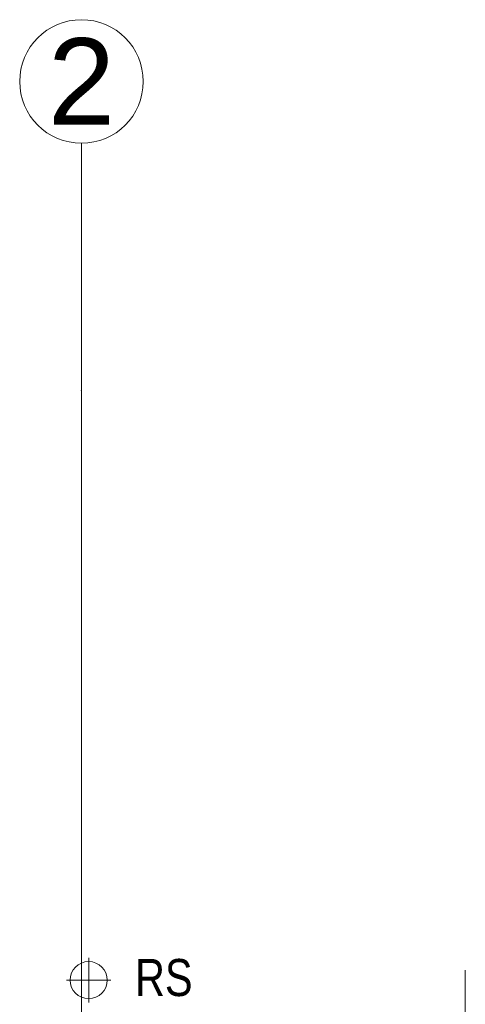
# Model space of a CAD drawing. Header units: millimetres. Extents: x -573548 to 674770, y -184010 to -47794.
# Tile 25 of 181: x 87363 to 89166, y -143027 to -139042. Entities that reach past the tile are written whole.
import ezdxf
from ezdxf.enums import TextEntityAlignment as Align

# ---------------------------------------------------------------- set-up
doc = ezdxf.new("R2010")
doc.units = ezdxf.units.MM
for name, color, linetype, lineweight in [('A.05 RZUT 1 PIĘTRA_is$0$OKNO_DETAL_Nr_pióra__8', 8, 'Continuous', 9), ('A.05 RZUT 1 PIĘTRA_is$0$opisy inne_Nr_pióra__1', 8, 'Continuous', 9), ('A.05 RZUT 1 PIĘTRA_is$0$OSIE_Nr_pióra__1', 8, 'Continuous', 9), ('A.05 RZUT 1 PIĘTRA_is$0$RURY SPUSTOWE_Nr_pióra__3', 8, 'Continuous', 9), ('A.05 RZUT 1 PIĘTRA_is$0$Structural - Grid', 8, 'Continuous', 9), ('A.05 RZUT 1 PIĘTRA_is$0$Structural - Grid_Nr_pióra__17', 8, 'Continuous', 9)]:
    doc.layers.add(name, color=color, linetype=linetype, lineweight=lineweight)
doc.styles.add('A.05 RZUT 1 PIĘTRA_is$0$STYL_AUTOMATYCZNY_1', font='arial.ttf')
doc.styles.add('A.05 RZUT 1 PIĘTRA_is$0$STYL_AUTOMATYCZNY_4', font='arial.ttf', dxfattribs={"width": 0.8})

# ---------------------------------------------------------------- blocks, each defined once
blk = doc.blocks.new('A.05 RZUT 1 PIĘTRA_is$0$Standardowy znacznik osi_2')
at = {"layer": 'A.05 RZUT 1 PIĘTRA_is$0$Structural - Grid_Nr_pióra__17'}
for p, q in [((1000, 0), (17853.1, 0)), ((17853.1, 0), (18853.1, 0))]:
    blk.add_line(p, q, dxfattribs=at)
blk.add_circle((19103.1, 0), 250, dxfattribs=at)
blk.add_point((17853.1, 0), dxfattribs=at)
blk.add_point((17853.1, 0), dxfattribs=at)
at = {"layer": 'A.05 RZUT 1 PIĘTRA_is$0$Structural - Grid_Nr_pióra__17', "style": 'A.05 RZUT 1 PIĘTRA_is$0$STYL_AUTOMATYCZNY_1'}
for tag, p in [('AC_MarkerText_1_0', (5, -80)), ('AC_MarkerText_1_1', (19358.1, -80))]:
    blk.add_attdef(tag, text='', height=350, rotation=270, dxfattribs=at).set_placement(p, align=Align.TOP_CENTER)
blk = doc.blocks.new('A.05 RZUT 1 PIĘTRA_is')
at = {"layer": 'A.05 RZUT 1 PIĘTRA_is$0$OKNO_DETAL_Nr_pióra__8'}
blk.add_line((89450.7, -92889.6), (89450.7, -93251.5), dxfattribs=at)
at = {"layer": 'A.05 RZUT 1 PIĘTRA_is$0$OSIE_Nr_pióra__1'}
for p, q in [((87926.4, -93019.3), (87926.4, -92839.3)), ((87836.4, -92929.3), (88016.4, -92929.3))]:
    blk.add_line(p, q, dxfattribs=at)
at = {"layer": 'A.05 RZUT 1 PIĘTRA_is$0$RURY SPUSTOWE_Nr_pióra__3'}
blk.add_circle((87926.4, -92929.3), 75, dxfattribs=at)
at = {"layer": 'A.05 RZUT 1 PIĘTRA_is$0$Structural - Grid'}
ref = blk.add_blockref('A.05 RZUT 1 PIĘTRA_is$0$Standardowy znacznik osi_2', (87897.3, -108395.1), dxfattribs=dict(at, zscale=1000, rotation=90))
ref.add_attrib('AC_MarkerText_1_1', '2', dxfattribs={"layer": 'A.05 RZUT 1 PIĘTRA_is$0$Structural - Grid_Nr_pióra__17', "color": 20, "lineweight": 15, "true_color": 0xf73328, "height": 350, "style": 'A.05 RZUT 1 PIĘTRA_is$0$STYL_AUTOMATYCZNY_1'}).set_placement((87897.3, -89116.9), align=Align.TOP_CENTER)
at = {"layer": 'A.05 RZUT 1 PIĘTRA_is$0$opisy inne_Nr_pióra__1', "insert": (88230.5, -92919.8), "char_height": 150, "attachment_point": 5, "style": 'A.05 RZUT 1 PIĘTRA_is$0$STYL_AUTOMATYCZNY_4'}
blk.add_mtext('\\A1;{\\pqc;\\fArial|b0|i0|c238|p0;\\W0.800000;RS}', dxfattribs=at)

msp = doc.modelspace()

# ---------------------------------------------------------------- block references
at = {"color": 150}
msp.add_blockref('A.05 RZUT 1 PIĘTRA_is', (-284.351, -50000), dxfattribs=at)

doc.saveas('drawing.dxf')
